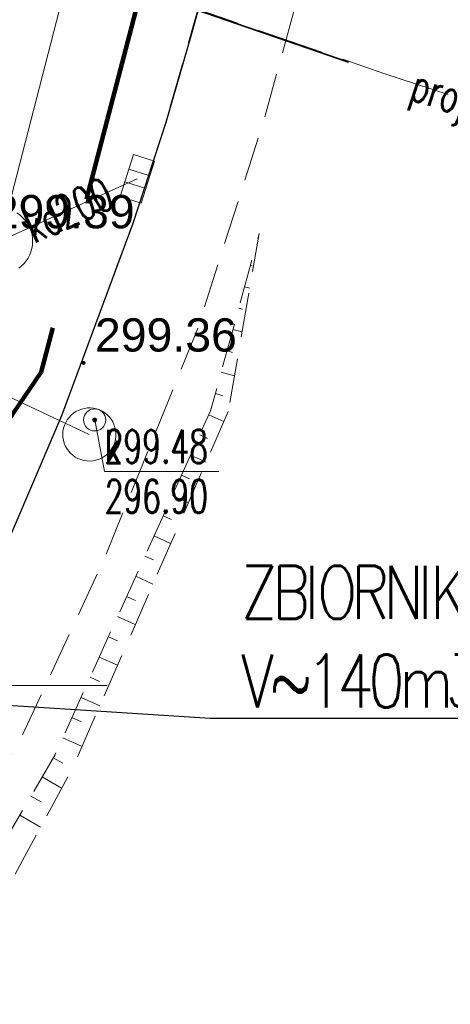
# Model space of a CAD drawing. Header units: metres. Extents: x 6567444 to 13135881, y 5574237 to 11149086.
# Tile 58 of 212: x 6567951 to 6567960, y 5574393 to 5574415. Entities that reach past the tile are written whole.
import ezdxf
from ezdxf import colors
from ezdxf.entities.mleader import LeaderData, LeaderLine
from ezdxf.enums import TextEntityAlignment as Align
from ezdxf.math import Vec2, Vec3

# ---------------------------------------------------------------- set-up
doc = ezdxf.new("R2010")
doc.units = ezdxf.units.M
for name, pattern in [('_MDCP$0$2.0_1.0', [3, 2, -1]), ('_MDCP$0$L_0_04', [1.5, 1, -0.5]), ('_MDCP$1$L_0_06', [2, 1.5, -0.5]), ('GE.I.6640.1.468.2024_MDCP_dodatkowe pomiary_12.03.2026$0$2.0_1.0', [3, 2, -1]), ('GE.I.6640.1.468.2024_MDCP_dodatkowe pomiary_12.03.2026$0$L_0_04', [1.5, 1, -0.5]), ('GE.I.6640.1.468.2024_MDCP_dodatkowe pomiary_12.03.2026$0$L_0_06', [2, 1.5, -0.5])]:
    doc.linetypes.add(name, pattern=pattern)
for name, color, linetype, lineweight in [('_MDCP$0$GES_InneUrzadzeniaTowarzyszace', 7, 'Continuous', 18), ('_MDCP$0$GES_InneUrzadzeniaTowarzyszace_P', 7, 'Continuous', 18), ('_MDCP$0$GES_Rzedna', 7, 'Continuous', 18), ('_MDCP$0$GES_UrzadzeniaSiecKanalizacyjna_P', 7, 'Continuous', 18), ('_MDCP$0$GES_UrzadzeniaTowarzyszczaceLiniowe', 7, 'Continuous', 18), ('_MDCP$0$KR_ObiektKarto', 7, 'Continuous', 18), ('_MDCP$0$OT_Komunikacja', 7, 'Continuous', 18), ('_MDCP$0$OT_Skarpa', 7, 'Continuous', 18), ('_MDCP$0$OTRS', 7, 'Continuous', 13), ('_MDCP$0$OTRS_O', 7, 'Continuous', 20), ('_MDCP$0$Z_ZAKRES', 214, 'Continuous', 90), ('_MDCP$1$GES_PrzewodKanalizacyjny', 36, 'Continuous', 18), ('_MDCP$1$GES_PrzewodWodociagowy', 5, 'Continuous', 18), ('_MDCP$1$GES_PrzewodWodociagowy_Projektowany', 7, 'Continuous', 18), ('_MDCP$1$PARSI', 7, 'Continuous', 20), ('_TB_KAN_D_Opis_Studnie', 7, 'Continuous', 30), ('GE.I.6640.1.468.2024_MDCP_dodatkowe pomiary_12.03.2026$0$GES_InneUrzadzeniaTowarzyszace', 7, 'Continuous', 18), ('GE.I.6640.1.468.2024_MDCP_dodatkowe pomiary_12.03.2026$0$GES_InneUrzadzeniaTowarzyszace_P', 7, 'Continuous', 18), ('GE.I.6640.1.468.2024_MDCP_dodatkowe pomiary_12.03.2026$0$GES_PrzewodKanalizacyjny', 36, 'Continuous', 18), ('GE.I.6640.1.468.2024_MDCP_dodatkowe pomiary_12.03.2026$0$GES_PrzewodWodociagowy', 5, 'Continuous', 18), ('GE.I.6640.1.468.2024_MDCP_dodatkowe pomiary_12.03.2026$0$GES_PrzewodWodociagowy_Projektowany', 7, 'Continuous', 18), ('GE.I.6640.1.468.2024_MDCP_dodatkowe pomiary_12.03.2026$0$GES_Rzedna', 7, 'Continuous', 18), ('GE.I.6640.1.468.2024_MDCP_dodatkowe pomiary_12.03.2026$0$GES_UrzadzeniaSiecKanalizacyjna_P', 7, 'Continuous', 18), ('GE.I.6640.1.468.2024_MDCP_dodatkowe pomiary_12.03.2026$0$GES_UrzadzeniaTowarzyszczaceLiniowe', 7, 'Continuous', 18), ('GE.I.6640.1.468.2024_MDCP_dodatkowe pomiary_12.03.2026$0$KR_ObiektKarto', 7, 'Continuous', 18), ('GE.I.6640.1.468.2024_MDCP_dodatkowe pomiary_12.03.2026$0$OT_Komunikacja', 7, 'Continuous', 18), ('GE.I.6640.1.468.2024_MDCP_dodatkowe pomiary_12.03.2026$0$OT_Skarpa', 7, 'Continuous', 18), ('GE.I.6640.1.468.2024_MDCP_dodatkowe pomiary_12.03.2026$0$OTRS', 7, 'Continuous', 13), ('GE.I.6640.1.468.2024_MDCP_dodatkowe pomiary_12.03.2026$0$OTRS_O', 7, 'Continuous', 20), ('GE.I.6640.1.468.2024_MDCP_dodatkowe pomiary_12.03.2026$0$PARSI', 7, 'Continuous', 20), ('GE.I.6640.1.468.2024_MDCP_dodatkowe pomiary_12.03.2026$0$Z_ZAKRES', 214, 'Continuous', 90)]:
    doc.layers.add(name, color=color, linetype=linetype, lineweight=lineweight)
doc.styles.add('_MDCP$0$BDOT', font='arial.ttf', dxfattribs={"width": 0.9})
doc.styles.add('_MDCP$0$STANDARD', font='simplex.shx')
doc.styles.add('GE.I.6640.1.468.2024_MDCP_dodatkowe pomiary_12.03.2026$0$BDOT', font='arial.ttf', dxfattribs={"width": 0.9})
doc.styles.add('GE.I.6640.1.468.2024_MDCP_dodatkowe pomiary_12.03.2026$0$STANDARD', font='simplex.shx')
doc.styles.add('ROMANS', font='romans.shx', dxfattribs={"width": 0.9})

# ---------------------------------------------------------------- blocks, each defined once
blk = doc.blocks.new('_MDCP$0$other_SUPW_O')
at = {"color": 0, "linetype": 'Continuous', "lineweight": 18}
blk.add_circle((0, 0), 0.5, dxfattribs=at)
blk = doc.blocks.new('_MDCP$0$other_SUPS01_05')
at = {"linetype": 'Continuous', "lineweight": 13}
blk.add_hatch(color=0, dxfattribs=at).paths.add_polyline_path([(0, -0.091, 1), (0, 0.091, 1)])
at = {"color": 0, "linetype": 'Continuous', "lineweight": 13}
blk.add_circle((0, 0), 0.0906, dxfattribs=at)
blk = doc.blocks.new('_MDCP$0$other_SUKK')
at = {"color": 0, "linetype": 'Continuous', "lineweight": 18, "flags": 128}
blk.add_lwpolyline([(1, 0.5), (1, -0.5), (-1, -0.5), (-1, 0.5), (1, 0.5)], close=True, dxfattribs=at)
for points in [[(-0.3, 0.5), (-0.3, -0.5)], [(0.3, 0.5), (0.3, -0.5)]]:
    blk.add_lwpolyline(points, dxfattribs=at)
blk = doc.blocks.new('_MDCP$0$OTRS')
at = {"layer": '_MDCP$0$OTRS', "color": 0, "lineweight": -3, "const_width": 0.09}
blk.add_lwpolyline([(-0.045, 0, 1), (0.045, 0, 1)], format="xyb", close=True, dxfattribs=at)
at = {"layer": '_MDCP$0$OTRS_O', "color": 0, "style": '_MDCP$0$BDOT'}
blk.add_attdef('RZEDNA', (0.514, 0.515), '', height=1.5, dxfattribs=at)
blk = doc.blocks.new('_MDCP$1$mzsk')
at = {"layer": '_MDCP$1$PARSI', "color": 0}
for p, q in [((0, -5), (0, 5)), ((5, 0), (-5, 0))]:
    blk.add_line(p, q, dxfattribs=at)
blk = doc.blocks.new('_MDCP')
at = {"layer": '_MDCP$0$GES_InneUrzadzeniaTowarzyszace', "color": 36, "linetype": 'Continuous', "lineweight": 18, "flags": 128}
blk.add_lwpolyline([(6567950.464, 5574410.658), (6567950.528, 5574410.614), (6567950.587, 5574410.564), (6567950.64, 5574410.508), (6567950.687, 5574410.447), (6567950.727, 5574410.381), (6567950.761, 5574410.312), (6567950.787, 5574410.239), (6567950.806, 5574410.164), (6567950.817, 5574410.088), (6567950.82, 5574410.011), (6567950.815, 5574409.934), (6567950.802, 5574409.857), (6567950.781, 5574409.783), (6567950.753, 5574409.711), (6567950.718, 5574409.642), (6567950.676, 5574409.578), (6567950.627, 5574409.518), (6567950.572, 5574409.463), (6567950.512, 5574409.415)], dxfattribs=at)
blk.add_lwpolyline([(6567952.039, 5574405.063), (6567951.972, 5574405.074), (6567951.906, 5574405.093), (6567951.842, 5574405.119), (6567951.782, 5574405.151), (6567951.726, 5574405.191), (6567951.675, 5574405.237), (6567951.63, 5574405.288), (6567951.59, 5574405.344), (6567951.557, 5574405.404), (6567951.532, 5574405.468), (6567951.514, 5574405.534), (6567951.503, 5574405.601), (6567951.5, 5574405.67), (6567951.505, 5574405.738), (6567951.518, 5574405.805), (6567951.538, 5574405.871), (6567951.566, 5574405.933), (6567951.6, 5574405.993), (6567951.642, 5574406.047), (6567951.689, 5574406.097), (6567951.741, 5574406.141), (6567951.798, 5574406.179), (6567951.859, 5574406.21), (6567951.924, 5574406.234), (6567951.99, 5574406.25), (6567952.058, 5574406.259), (6567952.127, 5574406.26), (6567952.195, 5574406.253), (6567952.262, 5574406.238), (6567952.326, 5574406.216), (6567952.388, 5574406.186), (6567952.446, 5574406.15), (6567952.5, 5574406.107), (6567952.548, 5574406.059), (6567952.591, 5574406.005), (6567952.627, 5574405.947), (6567952.656, 5574405.885), (6567952.678, 5574405.82), (6567952.693, 5574405.753), (6567952.699, 5574405.685), (6567952.698, 5574405.617), (6567952.69, 5574405.549), (6567952.673, 5574405.482), (6567952.649, 5574405.418), (6567952.618, 5574405.357), (6567952.58, 5574405.3), (6567952.536, 5574405.248), (6567952.486, 5574405.201), (6567952.431, 5574405.16), (6567952.372, 5574405.125), (6567952.309, 5574405.098), (6567952.243, 5574405.078), (6567952.176, 5574405.065), (6567952.108, 5574405.06)], close=True, dxfattribs=at)
at = {"layer": '_MDCP$0$GES_Rzedna', "color": 7, "linetype": 'Continuous', "lineweight": 13, "flags": 128}
blk.add_lwpolyline([(6567955.023, 5574404.828), (6567952.445, 5574404.828), (6567952.22, 5574405.99)], dxfattribs=at)
at = {"layer": '_MDCP$0$GES_UrzadzeniaTowarzyszczaceLiniowe', "color": 7, "linetype": 'Continuous', "lineweight": 35, "flags": 128}
blk.add_lwpolyline([(6567946.69, 5574417.94), (6567957.95, 5574414.06)], dxfattribs=at)
at = {"layer": '_MDCP$0$KR_ObiektKarto', "linetype": 'Continuous', "lineweight": 18, "flags": 128}
for points in [[(6567955.87, 5574409.958), (6567955.893, 5574409.952)], [(6567955.738, 5574409.476), (6567955.772, 5574409.466)], [(6567955.605, 5574408.994), (6567955.72, 5574408.962)], [(6567955.473, 5574408.511), (6567955.553, 5574408.489)], [(6567955.341, 5574408.029), (6567955.546, 5574407.973)], [(6567955.209, 5574407.547), (6567955.334, 5574407.513)], [(6567955.076, 5574407.065), (6567955.373, 5574406.983)], [(6567954.944, 5574406.583), (6567955.115, 5574406.536)], [(6567954.797, 5574406.106), (6567955.134, 5574405.953)], [(6567954.591, 5574405.65), (6567954.763, 5574405.572)], [(6567954.385, 5574405.195), (6567954.735, 5574405.036)], [(6567954.179, 5574404.739), (6567954.357, 5574404.658)], [(6567953.973, 5574404.283), (6567954.335, 5574404.12)], [(6567953.767, 5574403.828), (6567953.951, 5574403.745)], [(6567953.561, 5574403.372), (6567953.935, 5574403.203)], [(6567953.355, 5574402.917), (6567953.545, 5574402.831)], [(6567953.148, 5574402.461), (6567953.536, 5574402.286)], [(6567952.942, 5574402.006), (6567953.139, 5574401.917)], [(6567952.736, 5574401.55), (6567953.136, 5574401.369)], [(6567952.53, 5574401.095), (6567952.733, 5574401.003)], [(6567952.324, 5574400.639), (6567952.737, 5574400.452)], [(6567952.118, 5574400.183), (6567952.327, 5574400.089)], [(6567951.912, 5574399.728), (6567952.337, 5574399.536)], [(6567951.706, 5574399.272), (6567951.921, 5574399.175)], [(6567951.5, 5574398.817), (6567951.937, 5574398.619)], [(6567951.287, 5574398.365), (6567951.499, 5574398.241)], [(6567951.035, 5574397.933), (6567951.473, 5574397.677)], [(6567950.783, 5574397.501), (6567951.009, 5574397.369)], [(6567950.531, 5574397.069), (6567950.999, 5574396.796)]]:
    blk.add_lwpolyline(points, dxfattribs=at)
at = {"layer": '_MDCP$0$OT_Komunikacja', "color": 7, "linetype": 'Continuous', "lineweight": 25, "flags": 128}
blk.add_lwpolyline([(6567954.863, 5574416.361), (6567954.391, 5574414.651), (6567953.824, 5574412.7), (6567953.08, 5574410.424), (6567951.475, 5574406.082), (6567950.226, 5574403.154), (6567949.105, 5574400.712), (6567947.856, 5574398.247), (6567946.829, 5574396.401), (6567945.062, 5574393.494), (6567943.667, 5574391.188)], dxfattribs=at)
at = {"layer": '_MDCP$0$OT_Komunikacja', "color": 7, "linetype": '_MDCP$0$L_0_04', "lineweight": 18, "flags": 128}
blk.add_lwpolyline([(6567954.89, 5574468.512), (6567956.089, 5574463.26), (6567957.252, 5574458.143), (6567957.794, 5574455.218), (6567958.727, 5574450.183), (6567959.058, 5574447.861), (6567959.67, 5574442.376), (6567959.67, 5574436.486), (6567959.545, 5574431.99), (6567959.099, 5574427.014), (6567958.044, 5574420.969), (6567957.324, 5574417.445), (6567956.07, 5574412.854), (6567954.526, 5574407.996), (6567952.42, 5574402.809), (6567950.598, 5574398.897), (6567948.007, 5574394.119), (6567947.234, 5574392.908), (6567943.824, 5574387.695), (6567941.21, 5574384.2), (6567938.511, 5574380.967), (6567935.556, 5574377.712), (6567933.248, 5574375.394), (6567930.983, 5574373.286), (6567929, 5574371.503), (6567927.008, 5574369.919), (6567923.991, 5574367.643), (6567920.708, 5574365.356), (6567918.61, 5574364.087), (6567916.996, 5574363.184), (6567918.799, 5574366.142), (6567919.163, 5574366.875), (6567920.178, 5574367.514), (6567924.721, 5574370.845), (6567927.159, 5574372.769), (6567929.626, 5574374.868), (6567932.034, 5574377.144), (6567934.651, 5574379.867), (6567936.766, 5574382.158), (6567938.499, 5574384.155), (6567939.717, 5574385.726), (6567941.714, 5574388.428), (6567943.667, 5574391.188), (6567945.062, 5574393.494), (6567946.829, 5574396.401), (6567947.856, 5574398.247), (6567949.105, 5574400.712), (6567950.226, 5574403.154), (6567951.475, 5574406.082), (6567953.08, 5574410.424), (6567953.824, 5574412.7), (6567954.863, 5574416.361), (6567955.634, 5574419.668), (6567956.001, 5574421.378), (6567956.525, 5574424.251), (6567956.882, 5574426.779), (6567957.102, 5574428.646), (6567957.291, 5574430.461), (6567957.448, 5574433.219), (6567957.584, 5574436.196), (6567957.494, 5574439.375), (6567957.326, 5574443.683), (6567956.865, 5574448.256), (6567955.717, 5574455.051), (6567954.618, 5574460.152), (6567953.982, 5574463.046), (6567953.196, 5574466.527), (6567952.865, 5574468.02), (6567953.104, 5574468.962), (6567953.7, 5574470.618), (6567954.406, 5574471.956), (6567954.979, 5574472.711), (6567955.47, 5574473.02), (6567955.795, 5574470.584)], close=True, dxfattribs=at)
at = {"layer": '_MDCP$0$OT_Skarpa', "color": 7, "linetype": '_MDCP$0$L_0_04', "lineweight": 18, "flags": 128}
blk.add_lwpolyline([(6567955.232, 5574406.177), (6567951.756, 5574398.203), (6567947.269, 5574389.868), (6567942.777, 5574383.115), (6567937.448, 5574377.183), (6567930.261, 5574370.129), (6567925.735, 5574366.886), (6567916.441, 5574361.219), (6567908.061, 5574356.673), (6567903.277, 5574354.979), (6567890.931, 5574351.328), (6567881.688, 5574348.638), (6567870.25, 5574345.423), (6567870.125, 5574346.245), (6567881.513, 5574349.229), (6567890.859, 5574351.844), (6567903.074, 5574355.601), (6567907.897, 5574357.115), (6567916.207, 5574361.546), (6567925.258, 5574367.328), (6567929.831, 5574370.951), (6567936.889, 5574377.931), (6567941.701, 5574383.939), (6567946.663, 5574390.442), (6567951.323, 5574398.426), (6567954.838, 5574406.196), (6567955.936, 5574410.199)], close=True, dxfattribs=at)
at = {"layer": '_MDCP$0$Z_ZAKRES', "linetype": '_MDCP$0$2.0_1.0', "lineweight": 140, "ltscale": 3}
blk.add_lwpolyline([(6567820.407, 5574555.719), (6567847.232, 5574561.997), (6567929.356, 5574581.206), (6567956.443, 5574443.911), (6567955.827, 5574425.481), (6567951.015, 5574407.07), (6567933.777, 5574381.866), (6567907.312, 5574367.318), (6567855.739, 5574355.65), (6567852.582, 5574378.747), (6567848.105, 5574411.572), (6567841.693, 5574438.994), (6567818.946, 5574517.253)], close=True, dxfattribs=at)
at = {"layer": '_MDCP$1$GES_PrzewodKanalizacyjny', "color": 36, "linetype": 'Continuous', "lineweight": 18, "flags": 128}
for points in [[(6567950.07, 5574410.02), (6567954.89, 5574428.69)], [(6567953.181, 5574411.43), (6567950.07, 5574410.02)], [(6567942.99, 5574409.95), (6567952.099, 5574405.661)]]:
    blk.add_lwpolyline(points, dxfattribs=at)
at = {"layer": '_MDCP$1$GES_PrzewodWodociagowy', "color": 5, "linetype": 'Continuous', "lineweight": 18, "flags": 128}
blk.add_lwpolyline([(6567946.48, 5574417.99), (6567946.69, 5574417.94), (6567946.958, 5574417.848), (6567957.95, 5574414.06)], dxfattribs=at)
at = {"layer": '_MDCP$1$GES_PrzewodWodociagowy_Projektowany', "color": 5, "linetype": '_MDCP$1$L_0_06', "lineweight": 18}
blk.add_lwpolyline([(6567946.47, 5574418.03), (6567958.77, 5574413.8), (6567963.54, 5574412.24), (6567973.633, 5574414.419)], dxfattribs=at)
at = {"layer": '_MDCP$0$GES_InneUrzadzeniaTowarzyszace_P', "linetype": 'Continuous', "xscale": 0.5, "yscale": 0.5, "zscale": 0.5}
blk.add_blockref('_MDCP$0$other_SUPW_O', (6567952.22, 5574405.99), dxfattribs=at)
at = {"layer": '_MDCP$0$GES_Rzedna', "color": 36, "linetype": 'Continuous', "xscale": 0.5, "yscale": 0.5, "zscale": 0.5}
blk.add_blockref('_MDCP$0$other_SUPS01_05', (6567952.22, 5574405.99), dxfattribs=at)
at = {"layer": '_MDCP$0$GES_UrzadzeniaSiecKanalizacyjna_P', "color": 36, "linetype": 'Continuous', "xscale": 0.5, "yscale": 0.5, "zscale": 0.5, "rotation": 72.48952494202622}
blk.add_blockref('_MDCP$0$other_SUKK', (6567953.181, 5574411.429), dxfattribs=at)
at = {"layer": '_MDCP$0$OTRS', "xscale": 0.5, "yscale": 0.5, "zscale": 0.5}
for p, values in [((6567949.662, 5574410.055, 299.388), {'RZEDNA': '299.39'}), ((6567951.969, 5574407.274, 299.364), {'RZEDNA': '299.36'})]:
    blk.add_blockref('_MDCP$0$OTRS', p, dxfattribs=at).add_auto_attribs(values)
at = {"layer": '_MDCP$1$PARSI', "xscale": 0.5, "yscale": 0.5, "zscale": 0.5, "rotation": 1.16962990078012e-09}
blk.add_blockref('_MDCP$1$mzsk', (6567950, 5574400), dxfattribs=at)
at = {"layer": '_MDCP$0$GES_InneUrzadzeniaTowarzyszace_P', "color": 7, "lineweight": 15, "style": '_MDCP$0$STANDARD', "width": 0.66}
blk.add_text('k', height=0.75, dxfattribs=at).set_placement((6567952.445, 5574405.765), align=Align.TOP_LEFT)
at = {"layer": '_MDCP$0$GES_Rzedna', "color": 36, "lineweight": 15, "style": '_MDCP$0$STANDARD', "width": 0.66}
for s, p in [('299.48', (6567952.445, 5574405.765)), ('296.90', (6567952.445, 5574404.64))]:
    blk.add_text(s, height=0.75, rotation=-360, dxfattribs=at).set_placement(p, align=Align.TOP_LEFT)
at = {"layer": '_MDCP$1$GES_PrzewodKanalizacyjny', "color": 36, "lineweight": 15, "style": '_MDCP$0$STANDARD', "width": 0.66}
blk.add_text('kd200', height=0.75, rotation=-335.6, dxfattribs=at).set_placement((6567951.626, 5574410.725), align=Align.MIDDLE_CENTER)
at = {"layer": '_MDCP$1$GES_PrzewodWodociagowy_Projektowany', "color": 5, "lineweight": 15, "style": '_MDCP$0$STANDARD', "width": 0.66}
blk.add_text('proj.w', height=0.75, rotation=-18.1, dxfattribs=at).set_placement((6567960.356, 5574413.281), align=Align.MIDDLE_CENTER)
blk = doc.blocks.new('GE.I.6640.1.468.2024_MDCP_dodatkowe pomiary_12.03.2026$0$other_SUPW_O')
at = {"color": 0, "linetype": 'Continuous', "lineweight": 18}
blk.add_circle((0, 0), 0.5, dxfattribs=at)
blk = doc.blocks.new('GE.I.6640.1.468.2024_MDCP_dodatkowe pomiary_12.03.2026$0$other_SUPS01_05')
at = {"linetype": 'Continuous', "lineweight": 13}
blk.add_hatch(color=0, dxfattribs=at).paths.add_polyline_path([(0, -0.091, 1), (0, 0.091, 1)])
at = {"color": 0, "linetype": 'Continuous', "lineweight": 13}
blk.add_circle((0, 0), 0.0906, dxfattribs=at)
blk = doc.blocks.new('GE.I.6640.1.468.2024_MDCP_dodatkowe pomiary_12.03.2026$0$other_SUKK')
at = {"color": 0, "linetype": 'Continuous', "lineweight": 18, "flags": 128}
blk.add_lwpolyline([(1, 0.5), (1, -0.5), (-1, -0.5), (-1, 0.5), (1, 0.5)], close=True, dxfattribs=at)
for points in [[(-0.3, 0.5), (-0.3, -0.5)], [(0.3, 0.5), (0.3, -0.5)]]:
    blk.add_lwpolyline(points, dxfattribs=at)
blk = doc.blocks.new('GE.I.6640.1.468.2024_MDCP_dodatkowe pomiary_12.03.2026$0$OTRS')
at = {"layer": 'GE.I.6640.1.468.2024_MDCP_dodatkowe pomiary_12.03.2026$0$OTRS', "color": 0, "lineweight": -3, "const_width": 0.09}
blk.add_lwpolyline([(-0.045, 0, 1), (0.045, 0, 1)], format="xyb", close=True, dxfattribs=at)
at = {"layer": 'GE.I.6640.1.468.2024_MDCP_dodatkowe pomiary_12.03.2026$0$OTRS_O', "color": 0, "style": 'GE.I.6640.1.468.2024_MDCP_dodatkowe pomiary_12.03.2026$0$BDOT'}
blk.add_attdef('RZEDNA', (0.514, 0.515), '', height=1.5, dxfattribs=at)
blk = doc.blocks.new('GE.I.6640.1.468.2024_MDCP_dodatkowe pomiary_12.03.2026$0$mzsk')
at = {"layer": 'GE.I.6640.1.468.2024_MDCP_dodatkowe pomiary_12.03.2026$0$PARSI', "color": 0}
for p, q in [((0, -5), (0, 5)), ((5, 0), (-5, 0))]:
    blk.add_line(p, q, dxfattribs=at)
blk = doc.blocks.new('GE.I.6640.1.468.2024_MDCP_dodatkowe pomiary_12.03.2026')
at = {"layer": 'GE.I.6640.1.468.2024_MDCP_dodatkowe pomiary_12.03.2026$0$GES_InneUrzadzeniaTowarzyszace', "color": 36, "linetype": 'Continuous', "lineweight": 18, "flags": 128}
blk.add_lwpolyline([(6567950.464, 5574410.658), (6567950.528, 5574410.614), (6567950.587, 5574410.564), (6567950.64, 5574410.508), (6567950.687, 5574410.447), (6567950.727, 5574410.381), (6567950.761, 5574410.312), (6567950.787, 5574410.239), (6567950.806, 5574410.164), (6567950.817, 5574410.088), (6567950.82, 5574410.011), (6567950.815, 5574409.934), (6567950.802, 5574409.857), (6567950.781, 5574409.783), (6567950.753, 5574409.711), (6567950.718, 5574409.642), (6567950.676, 5574409.578), (6567950.627, 5574409.518), (6567950.572, 5574409.463), (6567950.512, 5574409.415)], dxfattribs=at)
blk.add_lwpolyline([(6567952.039, 5574405.063), (6567951.972, 5574405.074), (6567951.906, 5574405.093), (6567951.842, 5574405.119), (6567951.782, 5574405.151), (6567951.726, 5574405.191), (6567951.675, 5574405.237), (6567951.63, 5574405.288), (6567951.59, 5574405.344), (6567951.557, 5574405.404), (6567951.532, 5574405.468), (6567951.514, 5574405.534), (6567951.503, 5574405.601), (6567951.5, 5574405.67), (6567951.505, 5574405.738), (6567951.518, 5574405.805), (6567951.538, 5574405.871), (6567951.566, 5574405.933), (6567951.6, 5574405.993), (6567951.642, 5574406.047), (6567951.689, 5574406.097), (6567951.741, 5574406.141), (6567951.798, 5574406.179), (6567951.859, 5574406.21), (6567951.924, 5574406.234), (6567951.99, 5574406.25), (6567952.058, 5574406.259), (6567952.127, 5574406.26), (6567952.195, 5574406.253), (6567952.262, 5574406.238), (6567952.326, 5574406.216), (6567952.388, 5574406.186), (6567952.446, 5574406.15), (6567952.5, 5574406.107), (6567952.548, 5574406.059), (6567952.591, 5574406.005), (6567952.627, 5574405.947), (6567952.656, 5574405.885), (6567952.678, 5574405.82), (6567952.693, 5574405.753), (6567952.699, 5574405.685), (6567952.698, 5574405.617), (6567952.69, 5574405.549), (6567952.673, 5574405.482), (6567952.649, 5574405.418), (6567952.618, 5574405.357), (6567952.58, 5574405.3), (6567952.536, 5574405.248), (6567952.486, 5574405.201), (6567952.431, 5574405.16), (6567952.372, 5574405.125), (6567952.309, 5574405.098), (6567952.243, 5574405.078), (6567952.176, 5574405.065), (6567952.108, 5574405.06)], close=True, dxfattribs=at)
at = {"layer": 'GE.I.6640.1.468.2024_MDCP_dodatkowe pomiary_12.03.2026$0$GES_PrzewodKanalizacyjny', "color": 36, "linetype": 'Continuous', "lineweight": 18, "flags": 128}
for points in [[(6567950.07, 5574410.02), (6567954.89, 5574428.69)], [(6567953.181, 5574411.43), (6567950.07, 5574410.02)], [(6567942.99, 5574409.95), (6567952.099, 5574405.661)]]:
    blk.add_lwpolyline(points, dxfattribs=at)
at = {"layer": 'GE.I.6640.1.468.2024_MDCP_dodatkowe pomiary_12.03.2026$0$GES_PrzewodWodociagowy', "color": 5, "linetype": 'Continuous', "lineweight": 18, "flags": 128}
blk.add_lwpolyline([(6567946.48, 5574417.99), (6567946.69, 5574417.94), (6567946.958, 5574417.848), (6567957.95, 5574414.06)], dxfattribs=at)
at = {"layer": 'GE.I.6640.1.468.2024_MDCP_dodatkowe pomiary_12.03.2026$0$GES_PrzewodWodociagowy_Projektowany', "color": 5, "linetype": 'GE.I.6640.1.468.2024_MDCP_dodatkowe pomiary_12.03.2026$0$L_0_06', "lineweight": 18}
blk.add_lwpolyline([(6567946.47, 5574418.03), (6567958.77, 5574413.8), (6567963.54, 5574412.24), (6567973.633, 5574414.419)], dxfattribs=at)
at = {"layer": 'GE.I.6640.1.468.2024_MDCP_dodatkowe pomiary_12.03.2026$0$GES_Rzedna', "color": 7, "linetype": 'Continuous', "lineweight": 13, "flags": 128}
blk.add_lwpolyline([(6567955.023, 5574404.828), (6567952.445, 5574404.828), (6567952.22, 5574405.99)], dxfattribs=at)
at = {"layer": 'GE.I.6640.1.468.2024_MDCP_dodatkowe pomiary_12.03.2026$0$GES_UrzadzeniaTowarzyszczaceLiniowe', "color": 7, "linetype": 'Continuous', "lineweight": 35, "flags": 128}
blk.add_lwpolyline([(6567946.69, 5574417.94), (6567957.95, 5574414.06)], dxfattribs=at)
at = {"layer": 'GE.I.6640.1.468.2024_MDCP_dodatkowe pomiary_12.03.2026$0$KR_ObiektKarto', "linetype": 'Continuous', "lineweight": 18, "flags": 128}
for points in [[(6567955.87, 5574409.958), (6567955.893, 5574409.952)], [(6567955.738, 5574409.476), (6567955.772, 5574409.466)], [(6567955.605, 5574408.994), (6567955.72, 5574408.962)], [(6567955.473, 5574408.511), (6567955.553, 5574408.489)], [(6567955.341, 5574408.029), (6567955.546, 5574407.973)], [(6567955.209, 5574407.547), (6567955.334, 5574407.513)], [(6567955.076, 5574407.065), (6567955.373, 5574406.983)], [(6567954.944, 5574406.583), (6567955.115, 5574406.536)], [(6567954.797, 5574406.106), (6567955.134, 5574405.953)], [(6567954.591, 5574405.65), (6567954.763, 5574405.572)], [(6567954.385, 5574405.195), (6567954.735, 5574405.036)], [(6567954.179, 5574404.739), (6567954.357, 5574404.658)], [(6567953.973, 5574404.283), (6567954.335, 5574404.12)], [(6567953.767, 5574403.828), (6567953.951, 5574403.745)], [(6567953.561, 5574403.372), (6567953.935, 5574403.203)], [(6567953.355, 5574402.917), (6567953.545, 5574402.831)], [(6567953.148, 5574402.461), (6567953.536, 5574402.286)], [(6567952.942, 5574402.006), (6567953.139, 5574401.917)], [(6567952.736, 5574401.55), (6567953.136, 5574401.369)], [(6567952.53, 5574401.095), (6567952.733, 5574401.003)], [(6567952.324, 5574400.639), (6567952.737, 5574400.452)], [(6567952.118, 5574400.183), (6567952.327, 5574400.089)], [(6567951.912, 5574399.728), (6567952.337, 5574399.536)], [(6567951.706, 5574399.272), (6567951.921, 5574399.175)], [(6567951.5, 5574398.817), (6567951.937, 5574398.619)], [(6567951.287, 5574398.365), (6567951.499, 5574398.241)], [(6567951.035, 5574397.933), (6567951.473, 5574397.677)], [(6567950.783, 5574397.501), (6567951.009, 5574397.369)], [(6567950.531, 5574397.069), (6567950.999, 5574396.796)]]:
    blk.add_lwpolyline(points, dxfattribs=at)
at = {"layer": 'GE.I.6640.1.468.2024_MDCP_dodatkowe pomiary_12.03.2026$0$OT_Komunikacja', "color": 7, "linetype": 'Continuous', "lineweight": 25, "flags": 128}
blk.add_lwpolyline([(6567954.863, 5574416.361), (6567954.391, 5574414.651), (6567953.824, 5574412.7), (6567953.08, 5574410.424), (6567951.475, 5574406.082), (6567950.226, 5574403.154), (6567949.105, 5574400.712), (6567947.856, 5574398.247), (6567946.829, 5574396.401), (6567945.062, 5574393.494), (6567943.667, 5574391.188)], dxfattribs=at)
at = {"layer": 'GE.I.6640.1.468.2024_MDCP_dodatkowe pomiary_12.03.2026$0$OT_Komunikacja', "color": 7, "linetype": 'GE.I.6640.1.468.2024_MDCP_dodatkowe pomiary_12.03.2026$0$L_0_04', "lineweight": 18, "flags": 128}
blk.add_lwpolyline([(6567954.89, 5574468.512), (6567956.089, 5574463.26), (6567957.252, 5574458.143), (6567957.794, 5574455.218), (6567958.727, 5574450.183), (6567959.058, 5574447.861), (6567959.67, 5574442.376), (6567959.67, 5574436.486), (6567959.545, 5574431.99), (6567959.099, 5574427.014), (6567958.044, 5574420.969), (6567957.324, 5574417.445), (6567956.07, 5574412.854), (6567954.526, 5574407.996), (6567952.42, 5574402.809), (6567950.598, 5574398.897), (6567948.007, 5574394.119), (6567947.234, 5574392.908), (6567943.824, 5574387.695), (6567941.21, 5574384.2), (6567938.511, 5574380.967), (6567935.556, 5574377.712), (6567933.248, 5574375.394), (6567930.983, 5574373.286), (6567929, 5574371.503), (6567927.008, 5574369.919), (6567923.991, 5574367.643), (6567920.708, 5574365.356), (6567918.61, 5574364.087), (6567916.996, 5574363.184), (6567918.799, 5574366.142), (6567919.163, 5574366.875), (6567920.178, 5574367.514), (6567924.721, 5574370.845), (6567927.159, 5574372.769), (6567929.626, 5574374.868), (6567932.034, 5574377.144), (6567934.651, 5574379.867), (6567936.766, 5574382.158), (6567938.499, 5574384.155), (6567939.717, 5574385.726), (6567941.714, 5574388.428), (6567943.667, 5574391.188), (6567945.062, 5574393.494), (6567946.829, 5574396.401), (6567947.856, 5574398.247), (6567949.105, 5574400.712), (6567950.226, 5574403.154), (6567951.475, 5574406.082), (6567953.08, 5574410.424), (6567953.824, 5574412.7), (6567954.863, 5574416.361), (6567955.634, 5574419.668), (6567956.001, 5574421.378), (6567956.525, 5574424.251), (6567956.882, 5574426.779), (6567957.102, 5574428.646), (6567957.291, 5574430.461), (6567957.448, 5574433.219), (6567957.584, 5574436.196), (6567957.494, 5574439.375), (6567957.326, 5574443.683), (6567956.865, 5574448.256), (6567955.717, 5574455.051), (6567954.618, 5574460.152), (6567953.982, 5574463.046), (6567953.196, 5574466.527), (6567952.865, 5574468.02), (6567953.104, 5574468.962), (6567953.7, 5574470.618), (6567954.406, 5574471.956), (6567954.979, 5574472.711), (6567955.47, 5574473.02), (6567955.795, 5574470.584)], close=True, dxfattribs=at)
at = {"layer": 'GE.I.6640.1.468.2024_MDCP_dodatkowe pomiary_12.03.2026$0$OT_Skarpa', "color": 7, "linetype": 'GE.I.6640.1.468.2024_MDCP_dodatkowe pomiary_12.03.2026$0$L_0_04', "lineweight": 18, "flags": 128}
blk.add_lwpolyline([(6567955.232, 5574406.177), (6567951.756, 5574398.203), (6567947.269, 5574389.868), (6567942.777, 5574383.115), (6567937.448, 5574377.183), (6567930.261, 5574370.129), (6567925.735, 5574366.886), (6567916.441, 5574361.219), (6567908.061, 5574356.673), (6567903.277, 5574354.979), (6567890.931, 5574351.328), (6567881.688, 5574348.638), (6567870.25, 5574345.423), (6567870.125, 5574346.245), (6567881.513, 5574349.229), (6567890.859, 5574351.844), (6567903.074, 5574355.601), (6567907.897, 5574357.115), (6567916.207, 5574361.546), (6567925.258, 5574367.328), (6567929.831, 5574370.951), (6567936.889, 5574377.931), (6567941.701, 5574383.939), (6567946.663, 5574390.442), (6567951.323, 5574398.426), (6567954.838, 5574406.196), (6567955.936, 5574410.199)], close=True, dxfattribs=at)
at = {"layer": 'GE.I.6640.1.468.2024_MDCP_dodatkowe pomiary_12.03.2026$0$Z_ZAKRES', "linetype": 'GE.I.6640.1.468.2024_MDCP_dodatkowe pomiary_12.03.2026$0$2.0_1.0', "lineweight": 140, "ltscale": 3}
blk.add_lwpolyline([(6567820.407, 5574555.719), (6567847.232, 5574561.997), (6567929.356, 5574581.206), (6567956.443, 5574443.911), (6567955.827, 5574425.481), (6567951.015, 5574407.07), (6567933.777, 5574381.866), (6567907.312, 5574367.318), (6567855.739, 5574355.65), (6567852.582, 5574378.747), (6567848.105, 5574411.572), (6567841.693, 5574438.994), (6567818.946, 5574517.253)], close=True, dxfattribs=at)
at = {"layer": 'GE.I.6640.1.468.2024_MDCP_dodatkowe pomiary_12.03.2026$0$GES_InneUrzadzeniaTowarzyszace_P', "linetype": 'Continuous', "xscale": 0.5, "yscale": 0.5, "zscale": 0.5}
blk.add_blockref('GE.I.6640.1.468.2024_MDCP_dodatkowe pomiary_12.03.2026$0$other_SUPW_O', (6567952.22, 5574405.99), dxfattribs=at)
at = {"layer": 'GE.I.6640.1.468.2024_MDCP_dodatkowe pomiary_12.03.2026$0$GES_Rzedna', "color": 36, "linetype": 'Continuous', "xscale": 0.5, "yscale": 0.5, "zscale": 0.5}
blk.add_blockref('GE.I.6640.1.468.2024_MDCP_dodatkowe pomiary_12.03.2026$0$other_SUPS01_05', (6567952.22, 5574405.99), dxfattribs=at)
at = {"layer": 'GE.I.6640.1.468.2024_MDCP_dodatkowe pomiary_12.03.2026$0$GES_UrzadzeniaSiecKanalizacyjna_P', "color": 36, "linetype": 'Continuous', "xscale": 0.5, "yscale": 0.5, "zscale": 0.5, "rotation": 72.48952494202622}
blk.add_blockref('GE.I.6640.1.468.2024_MDCP_dodatkowe pomiary_12.03.2026$0$other_SUKK', (6567953.181, 5574411.429), dxfattribs=at)
at = {"layer": 'GE.I.6640.1.468.2024_MDCP_dodatkowe pomiary_12.03.2026$0$OTRS', "xscale": 0.5, "yscale": 0.5, "zscale": 0.5}
for p, values in [((6567949.662, 5574410.055, 299.388), {'RZEDNA': '299.39'}), ((6567951.969, 5574407.274, 299.364), {'RZEDNA': '299.36'})]:
    blk.add_blockref('GE.I.6640.1.468.2024_MDCP_dodatkowe pomiary_12.03.2026$0$OTRS', p, dxfattribs=at).add_auto_attribs(values)
at = {"layer": 'GE.I.6640.1.468.2024_MDCP_dodatkowe pomiary_12.03.2026$0$PARSI', "xscale": 0.5, "yscale": 0.5, "zscale": 0.5, "rotation": 1.16962990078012e-09}
blk.add_blockref('GE.I.6640.1.468.2024_MDCP_dodatkowe pomiary_12.03.2026$0$mzsk', (6567950, 5574400), dxfattribs=at)
at = {"layer": 'GE.I.6640.1.468.2024_MDCP_dodatkowe pomiary_12.03.2026$0$GES_InneUrzadzeniaTowarzyszace_P', "color": 7, "lineweight": 15, "style": 'GE.I.6640.1.468.2024_MDCP_dodatkowe pomiary_12.03.2026$0$STANDARD', "width": 0.66}
blk.add_text('k', height=0.75, dxfattribs=at).set_placement((6567952.445, 5574405.765), align=Align.TOP_LEFT)
at = {"layer": 'GE.I.6640.1.468.2024_MDCP_dodatkowe pomiary_12.03.2026$0$GES_PrzewodKanalizacyjny', "color": 36, "lineweight": 15, "style": 'GE.I.6640.1.468.2024_MDCP_dodatkowe pomiary_12.03.2026$0$STANDARD', "width": 0.66}
blk.add_text('kd200', height=0.75, rotation=-335.6, dxfattribs=at).set_placement((6567951.626, 5574410.725), align=Align.MIDDLE_CENTER)
at = {"layer": 'GE.I.6640.1.468.2024_MDCP_dodatkowe pomiary_12.03.2026$0$GES_PrzewodWodociagowy_Projektowany', "color": 5, "lineweight": 15, "style": 'GE.I.6640.1.468.2024_MDCP_dodatkowe pomiary_12.03.2026$0$STANDARD', "width": 0.66}
blk.add_text('proj.w', height=0.75, rotation=-18.1, dxfattribs=at).set_placement((6567960.356, 5574413.281), align=Align.MIDDLE_CENTER)
at = {"layer": 'GE.I.6640.1.468.2024_MDCP_dodatkowe pomiary_12.03.2026$0$GES_Rzedna', "color": 36, "lineweight": 15, "style": 'GE.I.6640.1.468.2024_MDCP_dodatkowe pomiary_12.03.2026$0$STANDARD', "width": 0.66}
for s, p in [('299.48', (6567952.445, 5574405.765)), ('296.90', (6567952.445, 5574404.64))]:
    blk.add_text(s, height=0.75, rotation=-360, dxfattribs=at).set_placement(p, align=Align.TOP_LEFT)

msp = doc.modelspace()

# ---------------------------------------------------------------- block references
at = {"layer": 'Defpoints'}
msp.add_blockref('GE.I.6640.1.468.2024_MDCP_dodatkowe pomiary_12.03.2026', (0, 0), dxfattribs=at)

# ---------------------------------------------------------------- next in the draw order: block references
msp.add_blockref('_MDCP', (0, 0))

# ---------------------------------------------------------------- next in the draw order: leaders
at = {"layer": '_TB_KAN_D_Opis_Studnie', "lineweight": 25}
ml = msp.add_multileader_mtext('Standard', dxfattribs=at)
ml.set_content('\\T0.8;\\W0.8;\\PZBIORNIK RETENCYJNY\\PV~140m3 ', color=256, style='ROMANS')
ml.set_leader_properties(color=256, linetype='ByLayer', lineweight=25)
ml.build(insert=Vec2(0, 0))
ml.multileader.update_dxf_attribs({"text_left_attachment_type": 5, "text_right_attachment_type": 5, "dogleg_length": 0.2, "arrow_head_size": 0.5})
ctx = ml.context
ctx.base_point, ctx.char_height, ctx.arrow_head_size, ctx.landing_gap_size, ctx.plane_origin, ctx.plane_x_axis, ctx.plane_y_axis = Vec3(6567955.026, 5574399.259), 1.2, 0.5, 0.5, Vec3(6567954.036, 5574412.055), Vec3(0.886138, -0.463422), Vec3(0.463422, 0.886138)
ctx.left_attachment, ctx.right_attachment = 5, 5
notes = []
notes.append((ctx, [(0, (1, 1, 0), (6567954.826, 5574399.259), (1, 0), 0.2, [(0, [(6567924.134, 5574401.246)], 0, [])])]))
ctx.mtext.insert, ctx.mtext.flow_direction = Vec3(6567955.526, 5574404.699), 5
for ctx, leaders in notes:
    for number, flags, end, landing, length, lines in leaders:
        leader = LeaderData()
        leader.index, (leader.has_last_leader_line, leader.has_dogleg_vector, leader.attachment_direction) = number, flags
        leader.last_leader_point, leader.dogleg_vector, leader.dogleg_length = Vec3(end), Vec3(landing), length
        for number, points, colour, breaks in lines:
            line = LeaderLine()
            line.index, line.vertices, line.color, line.breaks = number, Vec3.list(points), colors.encode_raw_color(colour), breaks
            leader.lines.append(line)
        ctx.leaders.append(leader)

doc.saveas('drawing.dxf')
